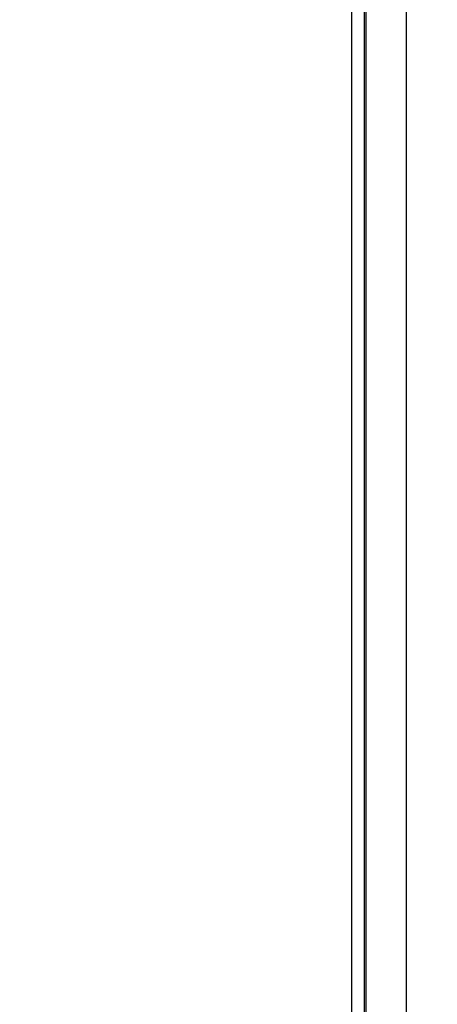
# Model space of a CAD drawing. Header units: inches. Extents: x 0.4 to 16.8, y 0 to 10.8.
# Tile 95 of 104: x 14.7897 to 14.8206, y 8.2699 to 8.3427. Entities that reach past the tile are written whole.
import ezdxf

# ---------------------------------------------------------------- set-up
doc = ezdxf.new("R2010")
doc.units = ezdxf.units.IN
doc.header["$MEASUREMENT"] = 0

msp = doc.modelspace()

# ---------------------------------------------------------------- linework, layer by layer
at = {"color": 7, "linetype": 'Continuous'}
for p, q in [((14.8142360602, 8.4450808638), (14.8142360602, 8.2323117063)), ((14.815196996, 8.2309724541), (14.815196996, 8.4437416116)), ((14.815282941, 8.4436937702), (14.815282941, 8.2309246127)), ((14.8182645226, 8.4172432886), (14.8182645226, 8.2541007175))]:
    msp.add_line(p, q, dxfattribs=at)
for points, knots in [([(14.60671013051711, 8.293762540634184), (14.61098237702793, 8.29135895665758), (14.61891764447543, 8.28689454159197), (14.62998225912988, 8.280612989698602), (14.6402598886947, 8.274778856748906), (14.6502844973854, 8.269100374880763), (14.66022052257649, 8.263408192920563), (14.68239401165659, 8.25059111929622), (14.72106839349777, 8.228274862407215), (14.76083669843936, 8.2053323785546), (14.78937341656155, 8.188830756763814), (14.79985377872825, 8.182655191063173), (14.80798446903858, 8.17788356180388), (14.81438422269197, 8.17412103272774), (14.82148512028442, 8.169914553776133), (14.82666779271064, 8.166862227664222), (14.82922720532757, 8.165354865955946)], [0, 0, 0, 0, 0.0556627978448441, 0.1033880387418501, 0.1487293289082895, 0.1932548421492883, 0.2377540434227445, 0.2822857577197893, 0.4922125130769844, 0.7593943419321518, 0.8181453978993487, 0.8775983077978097, 0.9017795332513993, 0.928415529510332, 0.9646487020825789, 1, 1, 1, 1]), ([(14.60725587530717, 8.293481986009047), (14.62439274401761, 8.283863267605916), (14.66199932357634, 8.262755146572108), (14.72009138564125, 8.228874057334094), (14.77683782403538, 8.196460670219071), (14.81311502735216, 8.17494330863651), (14.82891798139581, 8.16556998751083)], [0, 0, 0, 0, 0.2319688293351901, 0.5090518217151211, 0.7861347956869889, 1, 1, 1, 1])]:
    msp.add_open_spline(points, degree=3, knots=knots, dxfattribs=at)

doc.saveas('drawing.dxf')
